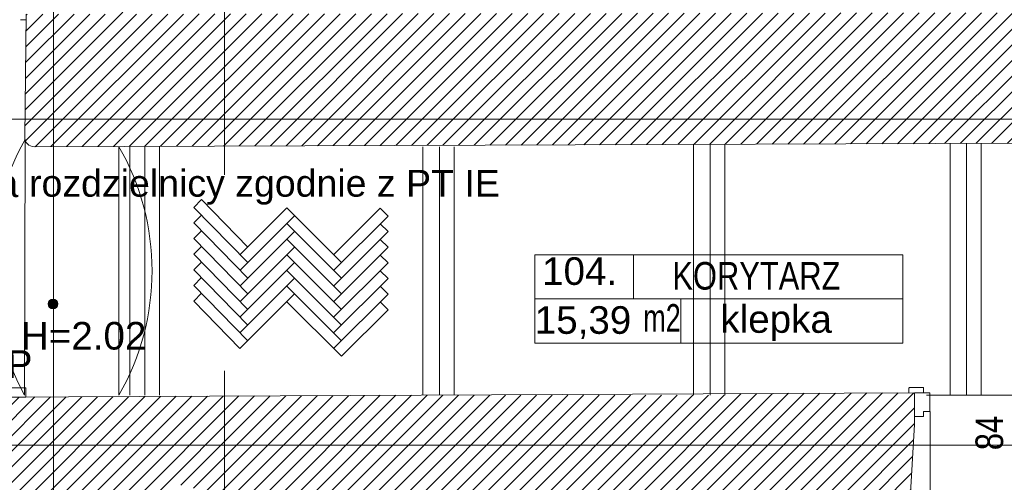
# Model space of a CAD drawing. Header units: millimetres. Extents: x -573548 to 674770, y -210017 to -47794.
# Tile 48 of 234: x 106690 to 112037, y -150457 to -147943. Entities that reach past the tile are written whole.
import ezdxf
from ezdxf.enums import TextEntityAlignment as Align

# ---------------------------------------------------------------- set-up
doc = ezdxf.new("R2010")
doc.units = ezdxf.units.MM
for name, color, linetype, lineweight in [('A.05 RZUT 1 PIĘTRA_is$0$A-DRZWI_Nr_pióra__9', 8, 'Continuous', 9), ('A.05 RZUT 1 PIĘTRA_is$0$A-OPISY-2_Nr_pióra__2', 8, 'Continuous', 9), ('A.05 RZUT 1 PIĘTRA_is$0$A-OPISY-3_Nr_pióra__6', 8, 'Continuous', 9), ('A.05 RZUT 1 PIĘTRA_is$0$A-WYSOKOSCI_Nr_pióra__20', 8, 'Continuous', 9), ('A.05 RZUT 1 PIĘTRA_is$0$A-WYSOKOSCI_Nr_pióra__7', 8, 'Continuous', 9), ('A.05 RZUT 1 PIĘTRA_is$0$A_okno_Nr_pióra__20', 8, 'Continuous', 9), ('A.05 RZUT 1 PIĘTRA_is$0$belki nad_Nr_pióra__1', 8, 'Continuous', 9), ('A.05 RZUT 1 PIĘTRA_is$0$detalokna_Nr_pióra__2', 8, 'Continuous', 9), ('A.05 RZUT 1 PIĘTRA_is$0$DIM MALY_Nr_pióra__8', 8, 'Continuous', 9), ('A.05 RZUT 1 PIĘTRA_is$0$Drawing & Figure_Nr_pióra__18', 8, 'Continuous', 9), ('A.05 RZUT 1 PIĘTRA_is$0$DRZWI_Nr_pióra__41', 8, 'Continuous', 9), ('A.05 RZUT 1 PIĘTRA_is$0$linia nadproza_Nr_pióra__1', 8, 'Continuous', 9), ('A.05 RZUT 1 PIĘTRA_is$0$Nowe_00 ZMIANY_Nr_pióra__59', 8, 'Continuous', 9), ('A.05 RZUT 1 PIĘTRA_is$0$opisy inne_Nr_pióra__1', 8, 'Continuous', 9), ('A.05 RZUT 1 PIĘTRA_is$0$OSIE_Nr_pióra__1', 8, 'Continuous', 9), ('A.05 RZUT 1 PIĘTRA_is$0$podciagi_Nr_pióra__1', 8, 'Continuous', 9), ('A.05 RZUT 1 PIĘTRA_is$0$POSADZKI_Nr_pióra__18', 8, 'Continuous', 9), ('A.05 RZUT 1 PIĘTRA_is$0$SCIANY_KONSTR_Nr_pióra__4', 8, 'Continuous', 9), ('A.05 RZUT 1 PIĘTRA_is$0$Structural - Bearing_Nr_pióra__21', 8, 'Continuous', 9), ('A.05 RZUT 1 PIĘTRA_is$0$Structural - Grid', 8, 'Continuous', 9), ('A.05 RZUT 1 PIĘTRA_is$0$Structural - Grid_Nr_pióra__17', 8, 'Continuous', 9)]:
    doc.layers.add(name, color=color, linetype=linetype, lineweight=lineweight)
doc.styles.add('A.05 RZUT 1 PIĘTRA_is$0$STYL_AUTOMATYCZNY_1', font='arial.ttf')
doc.styles.add('A.05 RZUT 1 PIĘTRA_is$0$STYL_AUTOMATYCZNY_2', font='arial.ttf')
doc.styles.add('A.05 RZUT 1 PIĘTRA_is$0$STYL_AUTOMATYCZNY_4', font='arial.ttf', dxfattribs={"width": 0.8})
doc.styles.add('A.05 RZUT 1 PIĘTRA_is$0$STYL_AUTOMATYCZNY_5', font='arial.ttf', dxfattribs={"width": 0.7})
doc.dimstyles.new('A.05 RZUT 1 PIĘTRA_is$0$STYL_AUTOMATYCZNY__7', dxfattribs={"dimtxt": 0.18, "dimasz": 91.2, "dimexe": 0.18, "dimexo": 0.0625, "dimgap": 0, "dimtad": 0, "dimtih": 1, "dimtoh": 1, "dimdec": 4, "dimzin": 0, "dimdsep": 46, "dimcen": 0.09, "dimadec": 0, "dimazin": 0, "dimtfac": 1, "dimtdec": 4, "dimtmove": 0, "dimatfit": 3, "dimldrblk": 'A.05 RZUT 1 PIĘTRA_is$0$ARROWHEAD_11', "dimfxl": 1, "dimtolj": 1, "dimtzin": 0, "dimarcsym": 0})
pattern_1 = [(45, (0, 0), (-42.426407, 42.426407), [])]

# ---------------------------------------------------------------- blocks, each defined once
blk = doc.blocks.new('A.05 RZUT 1 PIĘTRA_is$0$Standardowy znacznik osi')
at = {"layer": 'A.05 RZUT 1 PIĘTRA_is$0$Structural - Grid_Nr_pióra__17'}
blk.add_line((1000, 0), (17855.4, 0), dxfattribs=at)
at = {"layer": 'A.05 RZUT 1 PIĘTRA_is$0$Structural - Grid_Nr_pióra__17', "style": 'A.05 RZUT 1 PIĘTRA_is$0$STYL_AUTOMATYCZNY_1'}
for tag, p in [('AC_MarkerText_1_0', (5, -80)), ('AC_MarkerText_1_1', (19360.4, -80))]:
    blk.add_attdef(tag, text='', height=350, rotation=270, dxfattribs=at).set_placement(p, align=Align.TOP_CENTER)
blk = doc.blocks.new('A.05 RZUT 1 PIĘTRA_is$0$Standardowy znacznik osi_3')
at = {"layer": 'A.05 RZUT 1 PIĘTRA_is$0$Structural - Grid_Nr_pióra__17'}
blk.add_line((2962.2, 0), (40906.6, 0), dxfattribs=at)
at = {"layer": 'A.05 RZUT 1 PIĘTRA_is$0$Structural - Grid_Nr_pióra__17', "style": 'A.05 RZUT 1 PIĘTRA_is$0$STYL_AUTOMATYCZNY_1'}
for tag, p in [('AC_MarkerText_1_0', (-250, -335)), ('AC_MarkerText_1_1', (44118.7, -335))]:
    blk.add_attdef(tag, text='', height=350, rotation=180, dxfattribs=at).set_placement(p, align=Align.TOP_CENTER)
blk = doc.blocks.new('A.05 RZUT 1 PIĘTRA_is$0$Standardowy znacznik osi_4')
at = {"layer": 'A.05 RZUT 1 PIĘTRA_is$0$Structural - Grid_Nr_pióra__17'}
blk.add_line((1000, 0), (42868.7, 0), dxfattribs=at)
at = {"layer": 'A.05 RZUT 1 PIĘTRA_is$0$Structural - Grid_Nr_pióra__17', "style": 'A.05 RZUT 1 PIĘTRA_is$0$STYL_AUTOMATYCZNY_1'}
for tag, p in [('AC_MarkerText_1_0', (-250, -335)), ('AC_MarkerText_1_1', (44118.7, -335))]:
    blk.add_attdef(tag, text='', height=350, rotation=180, dxfattribs=at).set_placement(p, align=Align.TOP_CENTER)
blk = doc.blocks.new('A.05 RZUT 1 PIĘTRA_is$0$ARROWHEAD_11')
at = {"color": 0, "linetype": 'Continuous', "lineweight": 0}
blk.add_line((0, 0), (-1, 0), dxfattribs=at)
at = {"color": 0, "linetype": 'Continuous', "lineweight": 0, "const_width": 0.25, "flags": 128}
blk.add_lwpolyline([(-0.125, 0, 1), (0.125, 0, 1)], format="xyb", close=True, dxfattribs=at)
blk = doc.blocks.new('A.05 RZUT 1 PIĘTRA_is')
at = {"layer": 'A.05 RZUT 1 PIĘTRA_is$0$A-WYSOKOSCI_Nr_pióra__7'}
blk.add_hatch(color=256, dxfattribs=at).paths.add_polyline_path([(107181.7, -99487.3, 1), (107128.3, -99487.3, 1)])
at = {"layer": 'A.05 RZUT 1 PIĘTRA_is$0$Drawing & Figure_Nr_pióra__18'}
h = blk.add_hatch(dxfattribs=at)
h.set_pattern_fill('Common_Brick_0001', color=256, style=0, pattern_type=2)
h.set_pattern_definition(pattern_1)
h.paths.add_polyline_path([(107002, -98581.8, 0.420514), (107052, -98632.9), (108086.6, -98629.3), (113084.1, -98612.3), (113633, -98610.4), (114124, -98608.8), (114124.1, -98500), (114125.5, -98500), (114813.7, -98495.8), (115356.2, -98492.6), (115356.2, -98382.9), (115357, -98362.8), (115372.7, -97992.8), (115059.1, -97992.8), (114813.7, -97992.8), (114134.1, -97992.8), (114134.1, -97892.9), (113754.1, -97892.9), (113754.1, -97341), (113754.1, -96932.9), (114134.1, -96932.9), (114134.1, -95797.3), (114134.1, -95742.8), (114004.1, -95742.1), (113586.7, -95858.2), (113588.5, -97341), (113589.1, -97902.7), (113084.1, -97903.6), (113039.1, -97903.7), (113039.1, -97903.9), (113039.1, -98183.7), (112899.1, -98183.7), (112899.1, -97903.9), (109246.8, -97910.1), (109246.8, -97909.8), (108086.6, -97911.7), (107534.3, -97912.6), (107543.3, -97341), (107569.6, -95662.9), (107159.6, -95652.5), (107159.6, -95653.3), (107029.6, -95683.1), (107029.4, -95683.1), (107018, -96942.8), (107460, -96942.9), (107460, -97341), (107460, -97912.8), (107009.2, -97912.7)])
h = blk.add_hatch(dxfattribs=at)
h.set_pattern_fill('Common_Brick_0001', color=256, style=0, pattern_type=2)
h.set_pattern_definition(pattern_1)
h.paths.add_polyline_path([(105902, -100099.6), (105905.2, -100545.8), (106081.9, -100547), (106081.9, -100542.8), (106251.9, -100542.8), (106251.9, -100548.1), (106825.2, -100551.8), (106825.2, -100612.9), (106962.9, -100612.9), (107102.9, -100612.9), (107103.2, -100612.9), (107102.9, -100752.9), (106825.2, -100752.9), (106825.2, -101286.9), (106825.2, -101876.3), (106825.2, -102462.9), (106387.2, -102462.9), (106262.9, -102629.2), (106795.2, -102632.9), (106795.2, -102727.6), (106802.5, -102727.6), (106802.5, -103207.6), (106795.2, -103207.6), (106795.2, -103707.9), (106935.2, -103707.9), (107454.1, -103632.9), (107455, -101286.9), (107455.1, -100752.9), (107778.3, -100751.3), (107778.3, -100750.6), (107778.3, -100612.9), (107778.3, -100472.9), (107778.3, -100472.6), (107918.3, -100472.9), (107918.3, -100750.6), (108086.6, -100749.9), (111798.3, -100734.1), (111833.7, -100142.9), (111833.7, -99969.8), (110804.1, -99974.8), (110804.1, -99982.6), (109164.1, -99982.9), (109164.1, -99982.8), (108086.6, -99988), (106790.4, -99994.3, -1.056946), (106214.9, -99979.1), (105912.7, -99976.9), (105911.7, -100099.6)])
h = blk.add_hatch(dxfattribs=at)
h.set_pattern_fill('Common_Brick_0001', color=256, style=0, pattern_type=2)
h.set_pattern_definition(pattern_1)
h.paths.add_polyline_path([(111169, -104848), (111078.9, -105102.1), (111079.8, -105238.5), (111093.8, -105358.4), (111103.4, -105358.4, -0.383982), (111139.1, -105393.5), (111151.4, -105393.4), (111151.5, -105408.4, 1.205804), (111199.5, -105440.3), (111214.3, -105440.2), (111214.4, -105457.7), (111297.1, -105457.2), (111297.3, -105457.1), (113184.3, -105444.1), (113225.6, -105444), (113225.5, -105426.5), (113240.3, -105426.4, 0.263086), (113263.3, -105443.8), (113271.3, -105443.8, 0.761796), (113278.6, -105387.7), (113278.5, -105372.8), (113725.3, -105371.2), (114172.1, -105369.5), (114172.2, -105384.4, 0.761796), (114179.9, -105440.4), (114187.8, -105440.4, 0.263086), (114210.7, -105422.8), (114225.5, -105422.8), (114225.6, -105440.3), (114308.2, -105439.9), (116761.7, -105424.2), (116761.6, -105406.7), (116776.3, -105406.6, 1.205804), (116824, -105374.1), (116823.9, -105359.1), (116836.2, -105359.1, -0.383982), (116871.5, -105323.5), (116881, -105323.5), (116893.6, -105203.4), (116892.8, -105060.8), (116795.3, -104814), (114084.3, -104820.4), (114085.5, -104584.5), (114085.8, -104584.5), (114087.2, -104362.2), (114088.5, -104162.2), (114106.6, -101286.9), (114113.8, -100140.1), (114813.7, -100135.9), (115334.3, -100132.7), (115321.7, -100127), (115334.3, -100127), (115334.3, -99997), (115321.5, -99997), (115144.1, -100010.9), (115144.1, -100003.9), (115059.1, -100004.4), (114813.7, -100005.9), (114124.1, -100010), (114124, -99958.8), (113634.3, -99958.4), (113634.3, -99958.8, -0.0001), (113634, -99958.4), (113589.1, -99958.4), (113509.1, -99958.3), (113509.1, -99961), (113419.1, -99960.9), (113419.1, -99958.3), (112864.4, -99957.8), (112864.4, -100087.8), (112864.4, -100142.9), (112838.3, -100727.8), (113924.9, -100721.2), (113924.9, -101286.9), (113924.9, -104162.2), (113924.9, -104362.2), (113924.9, -104841.3), (113684.1, -104841.9), (113604.1, -104842.1), (113514.1, -104842.3)])
at = {"layer": 'A.05 RZUT 1 PIĘTRA_is$0$A-DRZWI_Nr_pióra__9'}
blk.add_lwpolyline([(111918.2, -100072.7), (111918.2, -100948, 0.42244), (112780.4, -100060.8)], format="xyb", dxfattribs=at)
at = {"layer": 'A.05 RZUT 1 PIĘTRA_is$0$A-OPISY-3_Nr_pióra__6'}
for p, q in [((110307.5, -99220), (110307.5, -99460.1)), ((109771.4, -99460), (111771.4, -99460)), ((110564.4, -99460.1), (110564.4, -99700))]:
    blk.add_line(p, q, dxfattribs=at)
blk.add_lwpolyline([(109771.4, -99700), (109771.4, -99220), (111771.4, -99220), (111771.4, -99700)], close=True, dxfattribs=at)
at = {"layer": 'A.05 RZUT 1 PIĘTRA_is$0$A-WYSOKOSCI_Nr_pióra__7'}
blk.add_circle((107155, -99487.3), 26.7, dxfattribs=at)
at = {"layer": 'A.05 RZUT 1 PIĘTRA_is$0$A_okno_Nr_pióra__20'}
blk.add_lwpolyline([(106857.3, -99994), (107007.3, -99993.3), (107007, -99943.3), (106857, -99944)], close=True, dxfattribs=at)
at = {"layer": 'A.05 RZUT 1 PIĘTRA_is$0$belki nad_Nr_pióra__1'}
for p, q in [((107572.9, -98632.9), (107572.9, -99982.6)), ((107732.9, -98632.9), (107732.9, -99982.6)), ((109164.1, -98632.9), (109164.1, -99982.9)), ((109334.1, -98632.9), (109334.1, -99982.6)), ((110634.1, -98620.7), (110634.1, -99982.6)), ((110804.1, -98620.1), (110804.1, -99982.6)), ((112026.8, -98615.9), (112026.8, -99982.6)), ((112196.8, -98615.3), (112196.8, -99982.6))]:
    blk.add_line(p, q, dxfattribs=at)
at = {"layer": 'A.05 RZUT 1 PIĘTRA_is$0$detalokna_Nr_pióra__2'}
blk.add_line((107008.6, -97942.9), (106978.6, -97942.9), dxfattribs=at)
at = {"layer": 'A.05 RZUT 1 PIĘTRA_is$0$DIM MALY_Nr_pióra__8'}
for p, q in [((108086.6, -97787.1), (108086.6, -98785.6)), ((108086.6, -99850.6), (108086.6, -100909.6))]:
    blk.add_line(p, q, dxfattribs=at)
at = {"layer": 'A.05 RZUT 1 PIĘTRA_is$0$DRZWI_Nr_pióra__41'}
blk.add_line((111882, -99969.8), (111833.7, -99969.8), dxfattribs=at)
blk.add_lwpolyline([(111882, -99941.6), (111807.9, -99941.6, 0.414334), (111803.9, -99945.6), (111803.9, -99969.8)], format="xyb", dxfattribs=at)
blk.add_lwpolyline([(111833.7, -100099.8), (111882, -100099.8), (111882, -100072.7), (111917.7, -100072.7), (111917.7, -99969.8), (111882, -99969.8), (111882, -99941.6)], dxfattribs=at)
at = {"layer": 'A.05 RZUT 1 PIĘTRA_is$0$linia nadproza_Nr_pióra__1'}
for p, q in [((107003.1, -98593.2), (107000.9, -99982.9)), ((107512.9, -98632.9), (107512.9, -99982.9)), ((111899.1, -99982.9), (112829.1, -99982.9))]:
    blk.add_line(p, q, dxfattribs=at)
at = {"layer": 'A.05 RZUT 1 PIĘTRA_is$0$OSIE_Nr_pióra__1'}
for p, q in [((107652.9, -98632.9), (107652.9, -99982.7)), ((109254.1, -98632.9), (109254.1, -99982.7)), ((110724.1, -98620.3), (110724.1, -99982.7)), ((112116.8, -98615.6), (112116.8, -99982.7))]:
    blk.add_line(p, q, dxfattribs=at)
at = {"layer": 'A.05 RZUT 1 PIĘTRA_is$0$podciagi_Nr_pióra__1'}
for centre, radius, start, end in [((108251.3, -99290), 1429.5, 150.8298, 208.9906), ((106336.6, -99307.9), 1356.3, 330.1525, 29.8475)]:
    blk.add_arc(centre, radius, start, end, dxfattribs=at)
at = {"layer": 'A.05 RZUT 1 PIĘTRA_is$0$POSADZKI_Nr_pióra__18'}
for p, q in [((107919, -98962.7), (107961.4, -98920.3)), ((108212.6, -99178.1), (107961.4, -98920.3)), ((108212.6, -99263), (107919, -98962.7)), ((108170.1, -99220.5), (108424.7, -98966)), ((108721.7, -99263), (108424.7, -98966)), ((108679.2, -99220.5), (108932.4, -98967.3)), ((108974.9, -99009.8), (108932.4, -98967.3)), ((107919, -99047.6), (107961.4, -99005.2)), ((108170.1, -99305.4), (108467.1, -99008.4)), ((108424.7, -99050.8), (108467.1, -99008.4)), ((108679.2, -99305.4), (108974.9, -99009.8)), ((108212.6, -99347.8), (107919, -99047.6)), ((107919, -99132.4), (107961.4, -99090)), ((108721.7, -99347.8), (108424.7, -99050.8)), ((108974.9, -99094.6), (108932.4, -99052.2)), ((108212.6, -99432.7), (107919, -99132.4)), ((108170.1, -99390.2), (108467.1, -99093.2)), ((108721.7, -99432.7), (108424.7, -99135.7)), ((108679.2, -99390.2), (108974.9, -99094.6)), ((108974.9, -99179.5), (108932.4, -99137)), ((107919, -99217.3), (107961.4, -99174.9)), ((108170.1, -99475.1), (108467.1, -99178.1)), ((108679.2, -99475.1), (108974.9, -99179.5)), ((108212.6, -99517.5), (107919, -99217.3)), ((108721.7, -99517.5), (108424.7, -99220.5)), ((108974.9, -99264.3), (108932.4, -99221.9)), ((107919, -99302.1), (107961.4, -99259.7)), ((108212.6, -99602.4), (107919, -99302.1)), ((108170.1, -99559.9), (108467.1, -99263)), ((108679.2, -99559.9), (108974.9, -99264.3)), ((107919, -99387), (107961.4, -99344.6)), ((108170.1, -99644.8), (108467.1, -99347.8)), ((108721.7, -99602.4), (108424.7, -99305.4)), ((108679.2, -99644.8), (108974.9, -99349.2)), ((108974.9, -99349.2), (108932.4, -99306.7)), ((108212.6, -99687.2), (107919, -99387)), ((108721.7, -99687.2), (108424.7, -99390.2)), ((108467.1, -99432.7), (108424.7, -99390.2)), ((108974.9, -99434), (108932.4, -99391.6)), ((107919, -99471.9), (107961.4, -99429.4)), ((108170.1, -99729.6), (108467.1, -99432.7)), ((108679.2, -99729.6), (108974.9, -99434)), ((108170.1, -99729.6), (107919, -99471.9)), ((108721.7, -99772.1), (108424.7, -99475.1)), ((108721.7, -99772.1), (108974.9, -99518.9)), ((108974.9, -99518.9), (108932.4, -99476.4))]:
    blk.add_line(p, q, dxfattribs=at)
at = {"layer": 'A.05 RZUT 1 PIĘTRA_is$0$SCIANY_KONSTR_Nr_pióra__4'}
blk.add_arc((107052, -98582.9), 50, 178.7703, 270, dxfattribs=at)
at = {"layer": 'A.05 RZUT 1 PIĘTRA_is$0$Structural - Bearing_Nr_pióra__21'}
for p, q in [((107009.2, -97912.7), (107002, -98581.8)), ((114124, -98608.8), (107052, -98632.9)), ((111833.7, -99969.8), (106790.4, -99994.3)), ((111833.7, -99969.8), (111833.7, -100142.9)), ((111833.7, -100142.9), (111798.3, -100734.1))]:
    blk.add_line(p, q, dxfattribs=at)
at = {"layer": 'A.05 RZUT 1 PIĘTRA_is$0$Structural - Grid', "zscale": 1000}
for name, p, rotation in [('A.05 RZUT 1 PIĘTRA_is$0$Standardowy znacznik osi', (107158.2, -108395.1), 90), ('A.05 RZUT 1 PIĘTRA_is$0$Standardowy znacznik osi_4', (121683.4, -98482.5), 180), ('A.05 RZUT 1 PIĘTRA_is$0$Standardowy znacznik osi_3', (121683.4, -100254.9), 180)]:
    blk.add_blockref(name, p, dxfattribs=dict(at, rotation=rotation))
at = {"layer": 'A.05 RZUT 1 PIĘTRA_is$0$A-OPISY-2_Nr_pióra__2', "char_height": 150}
for s, insert, attachment_point, style in [('\\A1;{\\pql;\\fArial|b0|i0|c238|p0;\\W1.000000;104.}', (109811.4, -99386.1), 7, 'A.05 RZUT 1 PIĘTRA_is$0$STYL_AUTOMATYCZNY_1'), ('\\A1;{\\pql;\\fArial|b0|i0|c238|p0;\\W0.800000;KORYTARZ}', (110519, -99411.6), 7, 'A.05 RZUT 1 PIĘTRA_is$0$STYL_AUTOMATYCZNY_4'), ('\\A1;{\\pqr;\\fArial|b0|i0|c238|p0;\\W0.700000;m2}', (110564.4, -99488.2), 3, 'A.05 RZUT 1 PIĘTRA_is$0$STYL_AUTOMATYCZNY_5'), ('\\A1;{\\pql;\\fArial|b0|i0|c238|p0;\\W1.000000;15,39}', (109771.4, -99677.7), 7, 'A.05 RZUT 1 PIĘTRA_is$0$STYL_AUTOMATYCZNY_1'), ('\\A1;{\\pql;\\fArial|b0|i0|c238|p0;\\W1.000000; klepka}', (110721.3, -99689.5), 7, 'A.05 RZUT 1 PIĘTRA_is$0$STYL_AUTOMATYCZNY_1')]:
    blk.add_mtext(s, dxfattribs=dict(at, insert=insert, attachment_point=attachment_point, style=style))
at = {"layer": 'A.05 RZUT 1 PIĘTRA_is$0$A-WYSOKOSCI_Nr_pióra__20', "insert": (106834.1, -99815.8), "char_height": 150, "attachment_point": 5, "rotation": 0.2788, "style": 'A.05 RZUT 1 PIĘTRA_is$0$STYL_AUTOMATYCZNY_1'}
blk.add_mtext('\\A1;{\\pqc;\\fArial|b0|i0|c238|p0;\\W1.000000;SSP}', dxfattribs=at)
at = {"layer": 'A.05 RZUT 1 PIĘTRA_is$0$A-WYSOKOSCI_Nr_pióra__7', "insert": (107321.5, -99661.4), "char_height": 150, "attachment_point": 5, "style": 'A.05 RZUT 1 PIĘTRA_is$0$STYL_AUTOMATYCZNY_1'}
blk.add_mtext('\\A1;{\\pqc;\\fArial|b0|i0|c238|p0;\\W1.000000;H=2.02}', dxfattribs=at)
at = {"layer": 'A.05 RZUT 1 PIĘTRA_is$0$Nowe_00 ZMIANY_Nr_pióra__59', "insert": (106140, -98854.4), "char_height": 150, "attachment_point": 4, "style": 'A.05 RZUT 1 PIĘTRA_is$0$STYL_AUTOMATYCZNY_2'}
blk.add_mtext('\\A1;{\\pql;\\fArial|b0|i0|c238|p0;\\W1.000000;wymiana \\fHelvetica|b0|i0|c0|p0;\\H0.971429x;\\W1.000000;rozdzielnicy zgodnie z PT IE}', dxfattribs=at)
at = {"layer": 'A.05 RZUT 1 PIĘTRA_is$0$opisy inne_Nr_pióra__1', "insert": (112241.3, -100188.9), "char_height": 150, "attachment_point": 5, "rotation": 90, "style": 'A.05 RZUT 1 PIĘTRA_is$0$STYL_AUTOMATYCZNY_4'}
blk.add_mtext('\\A1;{\\pqc;\\fArial|b0|i0|c238|p0;\\W0.800000;84}', dxfattribs=at)
at = {"layer": 'A.05 RZUT 1 PIĘTRA_is$0$Nowe_00 ZMIANY_Nr_pióra__59', "annotation_type": 0, "has_hookline": 1, "hookline_direction": 0, "text_width": 3427.5}
blk.add_leader([(104670.9, -100122.3), (105950.6, -98854.4), (106140, -98842.6)], dimstyle='A.05 RZUT 1 PIĘTRA_is$0$STYL_AUTOMATYCZNY__7', dxfattribs=at)

msp = doc.modelspace()

# ---------------------------------------------------------------- block references
at = {"color": 150}
msp.add_blockref('A.05 RZUT 1 PIĘTRA_is', (-284.4, -50000), dxfattribs=at)

doc.saveas('drawing.dxf')
